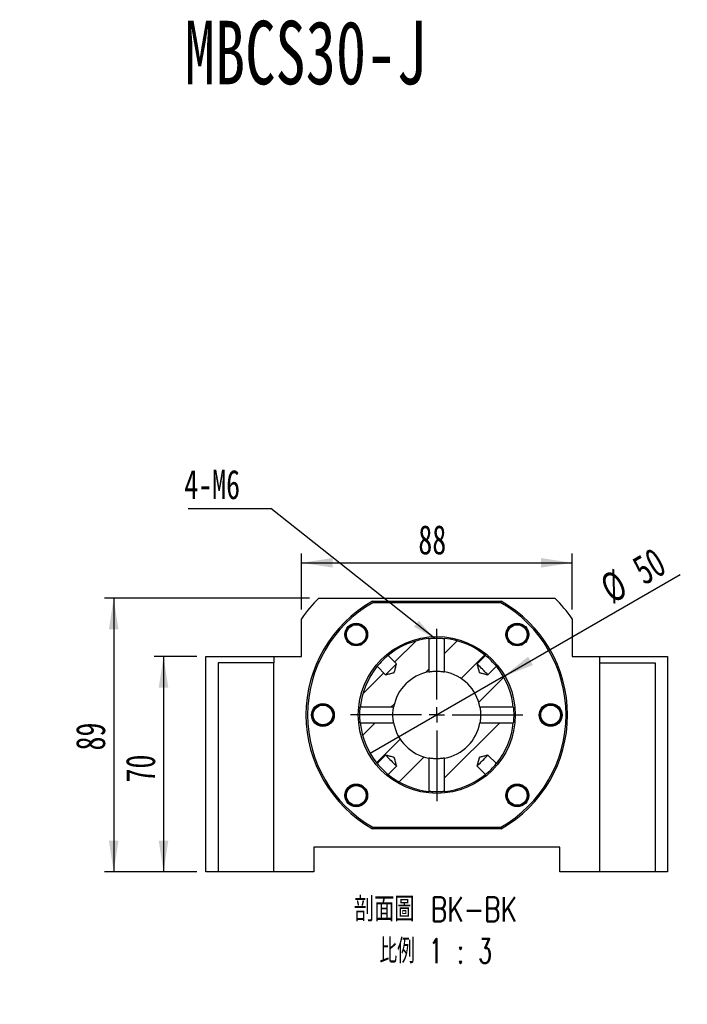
# Model space of a CAD drawing. Header units: millimetres. Extents: x 25 to 288, y 4 to 207.
# Tile 3 of 5: x 107 to 180, y 93 to 200. Entities that reach past the tile are written whole.
import ezdxf

# ---------------------------------------------------------------- set-up
doc = ezdxf.new("R2010")
doc.units = ezdxf.units.MM
doc.layers.add('圖層0', color=7, linetype='Continuous')
doc.styles.add('SLDTEXTSTYLE0', font='TXT', dxfattribs={"width": 0.7})
doc.styles.add('SLDTEXTSTYLE1', font='TXT', dxfattribs={"width": 0.7, "bigfont": 'bigfont'})
doc.styles.add('SLDTEXTSTYLE4', font='TXT', dxfattribs={"width": 0.633333})
doc.styles.add('SLDTEXTSTYLE5', font='TXT', dxfattribs={"width": 0.75, "bigfont": 'bigfont'})
doc.styles.add('SLDTEXTSTYLE6', font='TXT', dxfattribs={"width": 0.65625, "bigfont": 'bigfont'})
doc.dimstyles.new('SLDDIMSTYLE2', dxfattribs={"dimtxt": 0.18, "dimasz": 2.5, "dimexe": 0, "dimexo": 0.0625, "dimgap": 0, "dimtad": 0, "dimtih": 1, "dimtoh": 1, "dimdec": 0, "dimrnd": 1e-09, "dimzin": 0, "dimdsep": 46, "dimtxsty": 'Standard', "dimsah": 1, "dimcen": 0.09, "dimadec": 0, "dimazin": 0, "dimtfac": 2.5, "dimtdec": 0, "dimtofl": 0, "dimtmove": 0, "dimatfit": 3, "dimfxl": 0, "dimfrac": 2, "dimtolj": 1, "dimtzin": 0, "dimarcsym": 0})
doc.dimstyles.new('SLDDIMSTYLE3', dxfattribs={"dimtxt": 3.389974, "dimasz": 2.5, "dimexe": 0, "dimexo": 0.0625, "dimgap": 0.847493, "dimtad": 1, "dimlfac": 3, "dimrnd": 1e-09, "dimzin": 12, "dimdsep": 46, "dimtxsty": 'SLDTEXTSTYLE0', "dimsah": 1, "dimcen": 0.09, "dimadec": 0, "dimazin": 3, "dimtfac": 1, "dimtofl": 0, "dimtmove": 0, "dimatfit": 3, "dimfxl": 0, "dimfrac": 2, "dimtolj": 1, "dimtzin": 12, "dimarcsym": 0})
doc.dimstyles.new('SLDDIMSTYLE4', dxfattribs={"dimtxt": 3.389974, "dimasz": 2.5, "dimexe": 0, "dimexo": 0.0625, "dimgap": 0.847493, "dimtad": 1, "dimlfac": 3, "dimrnd": 1e-09, "dimzin": 12, "dimdsep": 46, "dimtxsty": 'SLDTEXTSTYLE0', "dimblk1": 'NONE', "dimsah": 1, "dimcen": 0, "dimadec": 0, "dimazin": 3, "dimtfac": 1, "dimtmove": 0, "dimatfit": 3, "dimldrblk": 'NONE', "dimfxl": 0, "dimfrac": 2, "dimtolj": 1, "dimtzin": 12, "dimarcsym": 0})

# ---------------------------------------------------------------- blocks, each defined once
blk = doc.blocks.new('SW_SYMBOL_HOLE_DIAM')
at = {"layer": '圖層0', "color": 0}
blk.add_line((300, 0), (700, 1000), dxfattribs=at)
blk.add_circle((500, 500), 350, dxfattribs=at)
blk = doc.blocks.new('SW_SYMBOL_HOLE_SPOT')
at = {"layer": '圖層0', "color": 0}
for p, q in [((0, 875), (0, 75)), ((1600, 75), (1600, 875)), ((0, 75), (1600, 75))]:
    blk.add_line(p, q, dxfattribs=at)
blk = doc.blocks.new('SW_NOTE_1')
at = {"layer": '圖層0', "color": 0}
blk.add_line((21.85, 0), (0, 0), dxfattribs=at)
at = {"layer": '圖層0', "color": 0, "xscale": 0.003964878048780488, "yscale": 0.003964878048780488, "zscale": 0.003964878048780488}
for name, p in [('SW_SYMBOL_HOLE_DIAM', (5.92, 5.65)), ('SW_SYMBOL_HOLE_DIAM', (7.6, 0.41)), ('SW_SYMBOL_HOLE_SPOT', (0.41, 0.41))]:
    blk.add_blockref(name, p, dxfattribs=at)
at = {"layer": '圖層0', "color": 0, "char_height": 3.175, "attachment_point": 1}
for s, insert, style in [('14\\M+18AD1\\M+190FA', (9.94, 9.34), 'SLDTEXTSTYLE1'), ('6 -', (0.41, 9.34), 'SLDTEXTSTYLE4'), ('20', (11.63, 4.11), 'SLDTEXTSTYLE0')]:
    blk.add_mtext(s, dxfattribs=dict(at, insert=insert, style=style))
blk = doc.blocks.new('_D_8')
at = {"layer": '圖層0', "color": 7}
for p, q in [((126.43, 130.5), (121.83, 130.5)), ((122.83, 130.5), (122.83, 107.17)), ((126.43, 107.17), (121.83, 107.17))]:
    blk.add_line(p, q, dxfattribs=at)
for points in [[(122.83, 130.5), (122.31, 127.11), (123.35, 127.11)], [(122.83, 107.17), (123.35, 110.56), (122.31, 110.56)]]:
    blk.add_solid(points, dxfattribs=at)
at = {"layer": '圖層0', "color": 7, "insert": (118.74, 116.85), "char_height": 3.175, "attachment_point": 1, "rotation": 90, "style": 'SLDTEXTSTYLE0'}
blk.add_mtext('70', dxfattribs=at)
blk = doc.blocks.new('_D_9')
at = {"layer": '圖層0', "color": 7}
for q in [(178.8, 139.39), (145.21, 120)]:
    blk.add_line((159.64, 128.33), q, dxfattribs=at)
blk.add_solid([(159.64, 128.33), (162.84, 129.58), (162.32, 130.48)], dxfattribs=at)
at = {"layer": '圖層0', "color": 7, "char_height": 3.175, "attachment_point": 1, "rotation": 30, "style": 'SLDTEXTSTYLE0'}
for s, insert in [('50', (173.31, 140.94)), ('%%c', (169.83, 138.93))]:
    blk.add_mtext(s, dxfattribs=dict(at, insert=insert))
blk = doc.blocks.new('_NONE')
blk = doc.blocks.new('_D_10')
at = {"layer": '圖層0', "color": 7}
for p, q in [((138.64, 136.83), (116.43, 136.83)), ((117.43, 136.83), (117.43, 107.17)), ((126.43, 107.17), (116.43, 107.17))]:
    blk.add_line(p, q, dxfattribs=at)
for points in [[(117.43, 136.83), (116.91, 133.44), (117.95, 133.44)], [(117.43, 107.17), (117.95, 110.56), (116.91, 110.56)]]:
    blk.add_solid(points, dxfattribs=at)
at = {"layer": '圖層0', "color": 7, "insert": (113.33, 120.32), "char_height": 3.175, "attachment_point": 1, "rotation": 90, "style": 'SLDTEXTSTYLE0'}
blk.add_mtext('89', dxfattribs=at)
blk = doc.blocks.new('_D_11')
at = {"layer": '圖層0', "color": 7}
for p, q in [((137.76, 135.6), (137.76, 141.66)), ((167.09, 135.6), (167.09, 141.66)), ((137.76, 140.66), (167.09, 140.66))]:
    blk.add_line(p, q, dxfattribs=at)
for points in [[(137.76, 140.66), (141.15, 140.14), (141.15, 141.18)], [(167.09, 140.66), (163.7, 141.18), (163.7, 140.14)]]:
    blk.add_solid(points, dxfattribs=at)
at = {"layer": '圖層0', "color": 7, "insert": (150.43, 144.75), "char_height": 3.175, "attachment_point": 1, "style": 'SLDTEXTSTYLE0'}
blk.add_mtext('88', dxfattribs=at)
blk = doc.blocks.new('SW_NOTE_2')
at = {"layer": '圖層0', "color": 0, "char_height": 2.6458, "attachment_point": 2}
for s, insert, style in [('\\M+19655\\M+196CA\\M+19AA4 BK-BK', (10.34, 3.41), 'SLDTEXTSTYLE5'), ('\\M+194E4\\M+197E1 1 : 3', (10.36, -1.12), 'SLDTEXTSTYLE6')]:
    blk.add_mtext(s, dxfattribs=dict(at, insert=insert, style=style))
blk = doc.blocks.new('SW_NOTE_3')
at = {"layer": '圖層0', "color": 0}
blk.add_line((-8.96, 0), (0, 0), dxfattribs=at)
at = {"layer": '圖層0', "color": 0, "insert": (-9.39, 4.21), "char_height": 3.175, "attachment_point": 1, "style": 'SLDTEXTSTYLE0'}
blk.add_mtext('4-M6', dxfattribs=at)
blk = doc.blocks.new('SW_CENTERMARKSYMBOL_7')
at = {"layer": '圖層0', "color": 0}
for p, q in [((0, 1.67), (0, 9.33)), ((-1.67, 0), (-9.33, 0)), ((0, 0), (-0.83, 0)), ((0, 0), (0, 0.83)), ((0, 0), (0, -0.83)), ((0, 0), (0.83, 0)), ((1.67, 0), (9.33, 0)), ((0, -1.67), (0, -9.33))]:
    blk.add_line(p, q, dxfattribs=at)

msp = doc.modelspace()

# ---------------------------------------------------------------- hatches: boundary and pattern name
at = {"linetype": 'Continuous', "lineweight": 18}
h = msp.add_hatch(dxfattribs=at)
h.set_pattern_fill('ANSI31', style=0)
edge = h.paths.add_edge_path(flags=0)
edge.add_spline(control_points=[(148.0658, 129.7055), (148.0287, 129.5569), (147.9915, 129.4083), (147.9541, 129.2598), (147.9232, 129.137), (147.8937, 129.0139), (147.8591, 128.8921), (147.8503, 128.8612), (147.8425, 128.8294), (147.8269, 128.8013), (147.823, 128.7943), (147.8183, 128.7876), (147.8126, 128.7819), (147.806, 128.7752), (147.7979, 128.77), (147.7896, 128.7656), (147.7708, 128.7559), (147.7503, 128.7497), (147.7301, 128.7435), (147.6768, 128.7273), (147.6227, 128.7137), (147.5687, 128.6998), (147.419, 128.6612), (147.269, 128.6238), (147.1191, 128.5862), (147.0424, 128.567), (146.9657, 128.5478), (146.889, 128.5287)], knot_values=[0.00317732, 0.00317732, 0.00317732, 0.00317732, 0.00455588, 0.00455588, 0.00455588, 0.00569519, 0.00569519, 0.00569519, 0.00598448, 0.00598448, 0.00598448, 0.00605672, 0.00605672, 0.00605672, 0.00614105, 0.00614105, 0.00614105, 0.00633099, 0.00633099, 0.00633099, 0.00683034, 0.00683034, 0.00683034, 0.00821533, 0.00821533, 0.00821533, 0.00892374, 0.00892374, 0.00892374, 0.00892374], weights=[1, 1, 1, 1, 1, 1, 1, 1, 1, 1, 1, 1, 1, 1, 1, 1, 1, 1, 1, 1, 1, 1, 1, 1, 1, 1, 1, 1], degree=3, periodic=0)
edge.add_line((146.889, 128.5287), (145.9756, 129.442))
edge.add_arc((152.4271, 124.1673), 8.3333, 140.73099, 174.15367)
edge.add_line((144.1372, 125.0162), (147.7536, 125.0162))
edge.add_arc((152.4271, 124.1673), 4.75, 100.294225, 169.705775, ccw=False)
edge.add_line((151.5783, 128.8409), (151.5783, 132.4573))
edge.add_arc((152.4271, 124.1673), 8.3333, 95.84633, 129.26901)
edge.add_line((147.1525, 130.6189), (148.0658, 129.7055))
h = msp.add_hatch(dxfattribs=at)
h.set_pattern_fill('ANSI31', style=0)
edge = h.paths.add_edge_path(flags=0)
edge.add_spline(control_points=[(157.9653, 128.5287), (157.9079, 128.543), (157.8504, 128.5574), (157.7929, 128.5718), (157.6688, 128.6029), (157.5446, 128.6339), (157.4205, 128.6653), (157.3563, 128.6816), (157.292, 128.6979), (157.2278, 128.7148), (157.1943, 128.7236), (157.1609, 128.7325), (157.1277, 128.7424), (157.1095, 128.7479), (157.0913, 128.7536), (157.0739, 128.7612), (157.0641, 128.7656), (157.0543, 128.7708), (157.0461, 128.7778), (157.0378, 128.7849), (157.0312, 128.7941), (157.026, 128.8038), (157.0096, 128.8348), (157.0014, 128.8696), (156.992, 128.9033), (156.9548, 129.0368), (156.9223, 129.1716), (156.8885, 129.306), (156.8551, 129.4392), (156.8218, 129.5723), (156.7885, 129.7055)], knot_values=[0.00166782, 0.00166782, 0.00166782, 0.00166782, 0.00220086, 0.00220086, 0.00220086, 0.00335277, 0.00335277, 0.00335277, 0.00394968, 0.00394968, 0.00394968, 0.00426128, 0.00426128, 0.00426128, 0.00443228, 0.00443228, 0.00443228, 0.00452986, 0.00452986, 0.00452986, 0.00462961, 0.00462961, 0.00462961, 0.00494845, 0.00494845, 0.00494845, 0.00620652, 0.00620652, 0.00620652, 0.00745256, 0.00745256, 0.00745256, 0.00745256], weights=[1, 1, 1, 1, 1, 1, 1, 1, 1, 1, 1, 1, 1, 1, 1, 1, 1, 1, 1, 1, 1, 1, 1, 1, 1, 1, 1, 1, 1, 1, 1], degree=3, periodic=0)
edge.add_line((156.7885, 129.7055), (157.7018, 130.6189))
edge.add_arc((152.4271, 124.1673), 8.3333, 50.73099, 84.15367)
edge.add_line((153.276, 132.4573), (153.276, 128.8409))
edge.add_arc((152.4271, 124.1673), 4.75, 10.294225, 79.705775, ccw=False)
edge.add_line((157.1007, 125.0162), (160.7171, 125.0162))
edge.add_arc((152.4271, 124.1673), 8.3333, 5.84633, 39.26901)
edge.add_line((158.8787, 129.442), (157.9653, 128.5287))
h = msp.add_hatch(dxfattribs=at)
h.set_pattern_fill('ANSI31', style=0)
edge = h.paths.add_edge_path(flags=0)
edge.add_line((148.0658, 118.6292), (147.1525, 117.7158))
edge.add_arc((152.4271, 124.1673), 8.3333, 230.73099, 264.15367)
edge.add_line((151.5783, 115.8773), (151.5783, 119.4938))
edge.add_arc((152.4271, 124.1673), 4.75, 190.294225, 259.705775, ccw=False)
edge.add_line((147.7536, 123.3185), (144.1372, 123.3185))
edge.add_arc((152.4271, 124.1673), 8.3333, 185.84633, 219.26901)
edge.add_line((145.9756, 118.8926), (146.889, 119.806))
edge.add_spline(control_points=[(146.889, 119.806), (147.0221, 119.7727), (147.1553, 119.7394), (147.2884, 119.7059), (147.4229, 119.6722), (147.5576, 119.6396), (147.6911, 119.6024), (147.7249, 119.593), (147.7597, 119.5848), (147.7907, 119.5684), (147.8004, 119.5633), (147.8096, 119.5567), (147.8167, 119.5483), (147.8237, 119.5401), (147.8289, 119.5304), (147.8332, 119.5205), (147.8409, 119.5032), (147.8466, 119.4849), (147.852, 119.4668), (147.862, 119.4336), (147.8709, 119.4001), (147.8797, 119.3667), (147.8966, 119.3025), (147.9129, 119.2382), (147.9291, 119.1739), (147.9605, 119.0498), (147.9916, 118.9257), (148.0227, 118.8015), (148.0371, 118.7441), (148.0515, 118.6866), (148.0658, 118.6292)], knot_values=[0.00375289, 0.00375289, 0.00375289, 0.00375289, 0.00498831, 0.00498831, 0.00498831, 0.00623565, 0.00623565, 0.00623565, 0.00655177, 0.00655177, 0.00655177, 0.00665067, 0.00665067, 0.00665067, 0.00674742, 0.00674742, 0.00674742, 0.00691696, 0.00691696, 0.00691696, 0.0072259, 0.0072259, 0.0072259, 0.00781773, 0.00781773, 0.00781773, 0.00895981, 0.00895981, 0.00895981, 0.00948831, 0.00948831, 0.00948831, 0.00948831], weights=[1, 1, 1, 1, 1, 1, 1, 1, 1, 1, 1, 1, 1, 1, 1, 1, 1, 1, 1, 1, 1, 1, 1, 1, 1, 1, 1, 1, 1, 1, 1], degree=3, periodic=0)
h = msp.add_hatch(dxfattribs=at)
h.set_pattern_fill('ANSI31', style=0)
edge = h.paths.add_edge_path(flags=0)
edge.add_line((157.7018, 117.7158), (156.7885, 118.6292))
edge.add_spline(control_points=[(156.7885, 118.6292), (156.8218, 118.7623), (156.8551, 118.8955), (156.8885, 119.0286), (156.9223, 119.163), (156.9548, 119.2978), (156.992, 119.4313), (157.0014, 119.4651), (157.0096, 119.4999), (157.026, 119.5309), (157.0312, 119.5406), (157.0378, 119.5498), (157.0461, 119.5569), (157.0543, 119.5639), (157.0641, 119.5691), (157.0739, 119.5734), (157.0913, 119.5811), (157.1095, 119.5867), (157.1277, 119.5922), (157.1609, 119.6022), (157.1943, 119.6111), (157.2278, 119.6199), (157.292, 119.6368), (157.3563, 119.653), (157.4205, 119.6693), (157.5446, 119.7007), (157.6688, 119.7318), (157.7929, 119.7629), (157.8504, 119.7773), (157.9079, 119.7916), (157.9653, 119.806)], knot_values=[0.00375289, 0.00375289, 0.00375289, 0.00375289, 0.00498831, 0.00498831, 0.00498831, 0.00623565, 0.00623565, 0.00623565, 0.00655177, 0.00655177, 0.00655177, 0.00665067, 0.00665067, 0.00665067, 0.00674742, 0.00674742, 0.00674742, 0.00691696, 0.00691696, 0.00691696, 0.0072259, 0.0072259, 0.0072259, 0.00781773, 0.00781773, 0.00781773, 0.00895981, 0.00895981, 0.00895981, 0.00948831, 0.00948831, 0.00948831, 0.00948831], weights=[1, 1, 1, 1, 1, 1, 1, 1, 1, 1, 1, 1, 1, 1, 1, 1, 1, 1, 1, 1, 1, 1, 1, 1, 1, 1, 1, 1, 1, 1, 1], degree=3, periodic=0)
edge.add_line((157.9653, 119.806), (158.8787, 118.8926))
edge.add_arc((152.4271, 124.1673), 8.3333, 320.73099, 354.15367)
edge.add_line((160.7171, 123.3185), (157.1007, 123.3185))
edge.add_arc((152.4271, 124.1673), 4.75, 280.294225, 349.705775, ccw=False)
edge.add_line((153.276, 119.4938), (153.276, 115.8773))
edge.add_arc((152.4271, 124.1673), 8.3333, 275.84633, 309.26901)

# ---------------------------------------------------------------- linework, layer by layer
at = {"color": 7, "linetype": 'Continuous', "lineweight": 25}
for p, q in [((139.6383, 136.834), (165.216, 136.834)), ((145.457, 136.5007), (145.5009, 136.334)), ((145.457, 136.5007), (159.3973, 136.5007)), ((159.3533, 136.334), (145.5009, 136.334)), ((159.3533, 136.334), (159.3973, 136.5007)), ((137.7605, 130.5007), (137.7605, 134.6023)), ((167.0938, 134.6023), (167.0938, 130.5007)), ((144.4096, 133.7441), (144.6442, 133.5407)), ((151.5783, 132.4573), (151.5783, 128.8409)), ((153.276, 128.8409), (153.276, 132.4573)), ((160.6346, 131.9067), (160.3633, 132.0579)), ((127.4271, 107.1673), (127.4271, 130.5007)), ((127.4271, 130.5007), (134.7605, 130.5007)), ((134.7605, 130.5007), (134.7605, 129.834)), ((134.7605, 130.5007), (137.7605, 130.5007)), ((148.0658, 129.7055), (147.1525, 130.6189)), ((157.7018, 130.6189), (156.7885, 129.7055)), ((167.0938, 130.5007), (170.0938, 130.5007)), ((170.0938, 130.5007), (177.4271, 130.5007)), ((170.0938, 129.834), (170.0938, 130.5007)), ((177.4271, 130.5007), (177.4271, 107.1673)), ((128.7605, 129.834), (128.7605, 107.1673)), ((134.7605, 129.834), (128.7605, 129.834)), ((134.7605, 107.1673), (134.7605, 129.834)), ((145.9756, 129.442), (146.889, 128.5287)), ((157.9653, 128.5287), (158.8787, 129.442)), ((170.0938, 107.1673), (170.0938, 129.834)), ((170.0938, 129.834), (176.0938, 129.834)), ((176.0938, 129.834), (176.0938, 107.1673)), ((140.6074, 125.1489), (140.8786, 124.9978)), ((147.7536, 125.0162), (144.1372, 125.0162)), ((160.7171, 125.0162), (157.1007, 125.0162)), ((144.1372, 123.3185), (147.7536, 123.3185)), ((157.1007, 123.3185), (160.7171, 123.3185)), ((164.2469, 123.1858), (163.9757, 123.3369)), ((146.889, 119.806), (145.9756, 118.8926)), ((158.8787, 118.8926), (157.9653, 119.806)), ((147.1525, 117.7158), (148.0658, 118.6292)), ((151.5783, 119.4938), (151.5783, 115.8773)), ((153.276, 115.8773), (153.276, 119.4938)), ((156.7885, 118.6292), (157.7018, 117.7158)), ((144.2197, 116.4279), (144.491, 116.2768)), ((160.4447, 114.5905), (160.2101, 114.7939)), ((145.457, 111.834), (145.5009, 112.0007)), ((159.3973, 111.834), (145.457, 111.834)), ((145.5009, 112.0007), (159.3533, 112.0007)), ((159.3533, 112.0007), (159.3973, 111.834)), ((165.7605, 109.834), (139.0938, 109.834)), ((139.0938, 109.834), (139.0938, 107.1673)), ((165.7605, 107.1673), (165.7605, 109.834)), ((128.7605, 107.1673), (127.4271, 107.1673)), ((134.7605, 107.1673), (128.7605, 107.1673)), ((139.0938, 107.1673), (134.7605, 107.1673)), ((170.0938, 107.1673), (165.7605, 107.1673)), ((176.0938, 107.1673), (170.0938, 107.1673)), ((177.4271, 107.1673), (176.0938, 107.1673))]:
    msp.add_line(p, q, dxfattribs=at)
at = {"color": 7, "linetype": 'Continuous', "lineweight": 25, "flags": 128}
for points in [[(148.0658, 129.7055), (148.0573, 129.6969), (148.0176, 129.6573), (147.9491, 129.5888), (147.8552, 129.4949), (147.7411, 129.3808), (147.6129, 129.2526), (147.4774, 129.1171), (147.3419, 128.9816), (147.2137, 128.8534), (147.0996, 128.7393), (147.0057, 128.6454), (146.9371, 128.5768), (146.8975, 128.5372), (146.889, 128.5287)], [(157.9653, 128.5287), (157.9568, 128.5372), (157.9171, 128.5768), (157.8486, 128.6454), (157.7547, 128.7393), (157.6406, 128.8534), (157.5124, 128.9816), (157.3769, 129.1171), (157.2414, 129.2526), (157.1132, 129.3808), (156.9991, 129.4949), (156.9052, 129.5888), (156.8366, 129.6573), (156.797, 129.6969), (156.7885, 129.7055)], [(146.889, 119.806), (146.8975, 119.7975), (146.9371, 119.7578), (147.0057, 119.6893), (147.0996, 119.5954), (147.2137, 119.4813), (147.3419, 119.3531), (147.4774, 119.2176), (147.6129, 119.0821), (147.7411, 118.9539), (147.8552, 118.8398), (147.9491, 118.7459), (148.0176, 118.6773), (148.0573, 118.6377), (148.0658, 118.6292)], [(156.7885, 118.6292), (156.797, 118.6377), (156.8366, 118.6773), (156.9052, 118.7459), (156.9991, 118.8398), (157.1132, 118.9539), (157.2414, 119.0821), (157.3769, 119.2176), (157.5124, 119.3531), (157.6406, 119.4813), (157.7547, 119.5954), (157.8486, 119.6893), (157.9171, 119.7578), (157.9568, 119.7975), (157.9653, 119.806)]]:
    msp.add_lwpolyline(points, dxfattribs=at)
at = {"color": 7, "linetype": 'Continuous', "lineweight": 25}
for centre, radius in [((143.7062, 132.8883), 1.2333), ((143.7062, 132.8883), 1.1333), ((143.7062, 132.8883), 1.0667), ((161.1481, 132.8883), 1.2333), ((161.1481, 132.8883), 1.1333), ((161.1481, 132.8883), 1.0667), ((152.4271, 124.1673), 8.5), ((140.0938, 124.1673), 1.2333), ((140.0938, 124.1673), 1.1333), ((140.0938, 124.1673), 1.0667), ((164.7605, 124.1673), 1.2333), ((164.7605, 124.1673), 1.1333), ((164.7605, 124.1673), 1.0667), ((143.7062, 115.4463), 1.2333), ((143.7062, 115.4463), 1.1333), ((143.7062, 115.4463), 1.0667), ((161.1481, 115.4463), 1.2333), ((161.1481, 115.4463), 1.1333), ((161.1481, 115.4463), 1.0667)]:
    msp.add_circle(centre, radius, dxfattribs=at)
for centre, radius, start, end in [((152.4271, 124.1673), 18, 135.275087, 144.569055), ((152.4271, 124.1673), 18, 35.430945, 44.724913), ((152.4271, 124.1673), 14.1667, 119.472932, 240.527068), ((152.4271, 124.1673), 14, 119.651845, 240.348155), ((152.4271, 124.1673), 14, 299.651845, 60.348155), ((152.4271, 124.1673), 14.1667, 299.472932, 60.527068), ((152.4271, 124.1673), 8.3333, 95.84633, 129.26901), ((152.4271, 124.1673), 8.3333, 50.73099, 84.15367), ((152.4269, 124.1676), 8.3329, 129.260678, 140.705079), ((152.4275, 124.1676), 8.3329, 39.260678, 50.705079), ((152.4271, 124.1673), 8.3333, 140.73099, 174.15367), ((152.4271, 124.1673), 8.3333, 5.84633, 39.26901), ((152.4271, 124.1673), 4.75, 100.294225, 169.705775), ((152.4271, 124.1673), 4.75, 10.294225, 79.705775), ((152.4271, 124.1673), 8.3333, 185.84633, 219.26901), ((152.4271, 124.1673), 4.75, 190.294225, 259.705775), ((152.4271, 124.1673), 4.75, 280.294225, 349.705775), ((152.4271, 124.1673), 8.3333, 320.73099, 354.15367), ((152.4268, 124.167), 8.3329, 219.260678, 230.705079), ((152.4274, 124.167), 8.3329, 309.260678, 320.705079), ((152.4271, 124.1673), 8.3333, 230.73099, 264.15367), ((152.4271, 124.1673), 8.3333, 275.84633, 309.26901)]:
    msp.add_arc(centre, radius, start, end, dxfattribs=at)
for points, knots in [([(144.562, 132.1849), (144.6034, 132.2413), (144.6813, 132.3472), (144.7578, 132.5253), (144.8038, 132.7041), (144.8191, 132.8883), (144.8038, 133.0726), (144.7424, 133.312), (144.6156, 133.5519), (144.4671, 133.6904), (144.4096, 133.7441)], [0, 0, 0, 0, 0.12050848, 0.22645428, 0.33240026, 0.43834608, 0.54429232, 0.65023824, 0.86443843, 1, 1, 1, 1]), ([(161.0529, 134.0232), (161.0252, 134.0233), (160.8674, 134.0243), (160.5993, 133.8957), (160.3221, 133.6755), (160.2127, 133.4831), (160.1666, 133.4019)], [0, 0, 0, 0, 0.07323241, 0.41734331, 0.7542525, 1, 1, 1, 1]), ([(151.5797, 132.4575), (151.5798, 132.4575), (151.5805, 132.4575), (151.6484, 132.4645), (151.8144, 132.4789), (152.0518, 132.4936), (152.3313, 132.5018), (152.6211, 132.5), (152.889, 132.489), (153.1037, 132.4738), (153.2493, 132.4601), (153.2677, 132.4582), (153.2768, 132.4572)], [0, 0, 0, 0, 0.03625279, 0.14303235, 0.25001499, 0.3574869, 0.46497288, 0.57197808, 0.67875803, 0.78591311, 0.89346448, 1, 1, 1, 1]), ([(160.1666, 133.4019), (160.1375, 133.3382), (160.083, 133.2186), (160.0445, 133.0286), (160.036, 132.8442), (160.0588, 132.6607), (160.1114, 132.4834), (160.2205, 132.2617), (160.3936, 132.0528), (160.5673, 131.9475), (160.6346, 131.9067)], [0, 0, 0, 0, 0.12050828, 0.22645443, 0.33240025, 0.43834616, 0.54429228, 0.65023819, 0.86443875, 1, 1, 1, 1]), ([(143.5673, 131.758), (143.5944, 131.7521), (143.7487, 131.7189), (144.0374, 131.79), (144.3538, 131.9488), (144.5002, 132.1149), (144.562, 132.1849)], [0, 0, 0, 0, 0.073232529, 0.417343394, 0.754252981, 1, 1, 1, 1]), ([(146.889, 128.5287), (146.9657, 128.5479), (147.1923, 128.6046), (147.4733, 128.6746), (147.6969, 128.7332), (147.7798, 128.7584), (147.8129, 128.7797), (147.8412, 128.8213), (147.8824, 128.985), (147.9616, 129.2847), (148.029, 129.5566), (148.0658, 129.7055)], [0, 0, 0, 0, 0.12357484, 0.36517182, 0.45227263, 0.48535759, 0.5000161, 0.51261397, 0.56276149, 0.76060571, 1, 1, 1, 1]), ([(156.7885, 129.7055), (156.8214, 129.5721), (156.8874, 129.3039), (156.9683, 129.0054), (157.011, 128.8237), (157.0443, 128.7759), (157.0812, 128.7567), (157.1425, 128.7375), (157.2585, 128.7064), (157.4803, 128.6501), (157.7262, 128.5884), (157.9079, 128.543), (157.9653, 128.5287)], [0, 0, 0, 0, 0.21454377, 0.43115703, 0.48597499, 0.5030823, 0.51994517, 0.54961957, 0.60372905, 0.70738913, 0.90743151, 1, 1, 1, 1]), ([(151.5796, 128.8411), (151.5797, 128.8411), (151.5801, 128.8412), (151.6456, 128.8531), (151.808, 128.8782), (152.0428, 128.9042), (152.3213, 128.9191), (152.6104, 128.9166), (152.8772, 128.8981), (153.0957, 128.8713), (153.2389, 128.8478), (153.2791, 128.8403), (153.2769, 128.8407), (153.2768, 128.8407)], [0, 0, 0, 0, 0.03458093, 0.14012707, 0.24626525, 0.35391969, 0.46167261, 0.56796988, 0.67353218, 0.78016454, 0.88806931, 0.99546197, 1, 1, 1, 1]), ([(141.0754, 123.6538), (141.1044, 123.7174), (141.159, 123.8371), (141.1975, 124.027), (141.206, 124.2114), (141.1832, 124.3949), (141.1305, 124.5722), (141.0215, 124.794), (140.8484, 125.0028), (140.6747, 125.1081), (140.6074, 125.1489)], [0, 0, 0, 0, 0.12050858, 0.22645449, 0.33240041, 0.43834638, 0.5442922, 0.65023826, 0.86443839, 1, 1, 1, 1]), ([(144.1373, 123.3174), (144.1373, 123.3174), (144.1375, 123.3149), (144.1337, 123.3515), (144.1207, 123.4906), (144.1053, 123.7076), (144.0956, 123.9463), (144.0927, 124.1994), (144.0972, 124.4532), (144.1103, 124.7075), (144.1255, 124.8992), (144.136, 125.0047), (144.1365, 125.0102), (144.1368, 125.0124)], [0, 0, 0, 0, 0.00082735, 0.10766529, 0.21449042, 0.32179799, 0.42933372, 0.50001696, 0.60698683, 0.71394393, 0.8212461, 0.92878367, 1, 1, 1, 1]), ([(147.7535, 123.3192), (147.752, 123.3269), (147.7491, 123.3424), (147.7259, 123.4805), (147.6991, 123.6897), (147.6808, 123.9327), (147.675, 124.1923), (147.683, 124.4515), (147.7058, 124.7046), (147.7326, 124.8967), (147.7514, 125.0042), (147.7525, 125.01), (147.7529, 125.0123)], [0, 0, 0, 0, 0.10134375, 0.20702034, 0.31415096, 0.42209422, 0.50003053, 0.60621776, 0.71236536, 0.81955072, 0.92748861, 1, 1, 1, 1]), ([(157.1009, 125.0149), (157.1009, 125.0148), (157.101, 125.0143), (157.1129, 124.9488), (157.138, 124.7865), (157.164, 124.5517), (157.1789, 124.2732), (157.1764, 123.9841), (157.1579, 123.7173), (157.1311, 123.4988), (157.1076, 123.3555), (157.1001, 123.3154), (157.1005, 123.3176), (157.1005, 123.3176)], [0, 0, 0, 0, 0.03458093, 0.14012707, 0.24626525, 0.35391969, 0.46167261, 0.56796988, 0.67353218, 0.78016454, 0.88806931, 0.99546197, 1, 1, 1, 1]), ([(160.7173, 125.0148), (160.7173, 125.0146), (160.7174, 125.014), (160.7243, 124.946), (160.7387, 124.7801), (160.7534, 124.5427), (160.7616, 124.2632), (160.7598, 123.9734), (160.7489, 123.7055), (160.7337, 123.4908), (160.7199, 123.3451), (160.718, 123.3268), (160.7171, 123.3177)], [0, 0, 0, 0, 0.03625279, 0.14303235, 0.25001499, 0.3574869, 0.46497288, 0.57197808, 0.67875803, 0.78591311, 0.89346448, 1, 1, 1, 1]), ([(164.6653, 125.3022), (164.6376, 125.3023), (164.4797, 125.3033), (164.2117, 125.1747), (163.9345, 124.9546), (163.825, 124.7621), (163.7789, 124.6809)], [0, 0, 0, 0, 0.07323244, 0.41734363, 0.7542526, 1, 1, 1, 1]), ([(163.7789, 124.6809), (163.7499, 124.6172), (163.6953, 124.4976), (163.6568, 124.3077), (163.6483, 124.1232), (163.6711, 123.9398), (163.7237, 123.7625), (163.8328, 123.5407), (164.0059, 123.3318), (164.1796, 123.2266), (164.2469, 123.1858)], [0, 0, 0, 0, 0.12050858, 0.22645449, 0.33240041, 0.43834638, 0.5442922, 0.65023826, 0.86443839, 1, 1, 1, 1]), ([(140.189, 123.0325), (140.2167, 123.0323), (140.3746, 123.0313), (140.6426, 123.1599), (140.9198, 123.3801), (141.0292, 123.5726), (141.0754, 123.6538)], [0, 0, 0, 0, 0.07323244, 0.41734363, 0.7542526, 1, 1, 1, 1]), ([(148.0658, 118.6292), (148.0514, 118.6866), (148.006, 118.8682), (147.9443, 119.1142), (147.8881, 119.336), (147.8569, 119.452), (147.8378, 119.5133), (147.8186, 119.5502), (147.7708, 119.5835), (147.5891, 119.6262), (147.2905, 119.707), (147.0224, 119.7731), (146.889, 119.806)], [0, 0, 0, 0, 0.09256849, 0.29261087, 0.39627095, 0.45038043, 0.48005483, 0.4969177, 0.51402501, 0.56884297, 0.78545623, 1, 1, 1, 1]), ([(157.9653, 119.806), (157.9079, 119.7916), (157.7262, 119.7462), (157.4803, 119.6845), (157.2585, 119.6283), (157.1425, 119.5971), (157.0812, 119.578), (157.0443, 119.5588), (157.011, 119.5109), (156.9683, 119.3293), (156.8874, 119.0307), (156.8214, 118.7626), (156.7885, 118.6292)], [0, 0, 0, 0, 0.09256849, 0.29261087, 0.39627095, 0.45038043, 0.48005483, 0.4969177, 0.51402501, 0.56884297, 0.78545623, 1, 1, 1, 1]), ([(153.2747, 119.4936), (153.2746, 119.4935), (153.2742, 119.4935), (153.2087, 119.4815), (153.0463, 119.4564), (152.8115, 119.4305), (152.533, 119.4156), (152.2439, 119.4181), (151.9771, 119.4365), (151.7586, 119.4634), (151.6154, 119.4869), (151.5752, 119.4944), (151.5774, 119.494), (151.5775, 119.4939)], [0, 0, 0, 0, 0.03458093, 0.14012707, 0.24626525, 0.35391969, 0.46167261, 0.56796988, 0.67353218, 0.78016454, 0.88806931, 0.99546197, 1, 1, 1, 1]), ([(144.6877, 114.9328), (144.7168, 114.9964), (144.7713, 115.1161), (144.8098, 115.306), (144.8183, 115.4905), (144.7955, 115.6739), (144.7429, 115.8512), (144.6338, 116.073), (144.4607, 116.2818), (144.287, 116.3871), (144.2197, 116.4279)], [0, 0, 0, 0, 0.12050828, 0.22645443, 0.33240025, 0.43834616, 0.54429228, 0.65023819, 0.86443875, 1, 1, 1, 1]), ([(161.287, 116.5767), (161.2599, 116.5825), (161.1056, 116.6157), (160.8169, 116.5447), (160.5005, 116.3858), (160.3541, 116.2198), (160.2923, 116.1498)], [0, 0, 0, 0, 0.073232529, 0.417343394, 0.754252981, 1, 1, 1, 1]), ([(153.2771, 115.8775), (153.2771, 115.8775), (153.2795, 115.8777), (153.243, 115.8739), (153.1038, 115.8609), (152.8869, 115.8454), (152.6482, 115.8358), (152.3951, 115.8329), (152.1413, 115.8374), (151.887, 115.8505), (151.6953, 115.8657), (151.5898, 115.8761), (151.5843, 115.8767), (151.5821, 115.877)], [0, 0, 0, 0, 0.00082735, 0.10766529, 0.21449042, 0.32179799, 0.42933372, 0.50001696, 0.60698683, 0.71394393, 0.8212461, 0.92878367, 1, 1, 1, 1]), ([(160.2923, 116.1498), (160.2509, 116.0934), (160.173, 115.9874), (160.0965, 115.8094), (160.0505, 115.6306), (160.0352, 115.4463), (160.0505, 115.262), (160.1119, 115.0226), (160.2387, 114.7828), (160.3872, 114.6442), (160.4447, 114.5905)], [0, 0, 0, 0, 0.12050848, 0.22645428, 0.33240026, 0.43834608, 0.54429232, 0.65023824, 0.86443843, 1, 1, 1, 1]), ([(143.8014, 114.3115), (143.8291, 114.3113), (143.9869, 114.3104), (144.255, 114.4389), (144.5322, 114.6591), (144.6416, 114.8516), (144.6877, 114.9328)], [0, 0, 0, 0, 0.07323241, 0.41734331, 0.7542525, 1, 1, 1, 1])]:
    msp.add_open_spline(points, degree=3, knots=knots, dxfattribs=at)

# ---------------------------------------------------------------- block references
at = {"layer": '圖層0', "color": 7}
for name, p in [('SW_NOTE_3', (134.465, 146.5339)), ('SW_CENTERMARKSYMBOL_7', (152.4271, 124.1673)), ('SW_NOTE_1', (80.1266, 94.1369))]:
    msp.add_blockref(name, p, dxfattribs=at)
at = {"layer": '圖層0'}
msp.add_blockref('SW_NOTE_2', (141.9565, 101.0246), dxfattribs=at)

# ---------------------------------------------------------------- texts
at = {"layer": '圖層0', "color": 7, "insert": (125.1199, 199.4116), "char_height": 6.87917, "attachment_point": 1, "style": 'SLDTEXTSTYLE0'}
msp.add_mtext('MBCS30-J', dxfattribs=at)

# ---------------------------------------------------------------- dimensions: what is measured, and where the dimension line sits
at = {"layer": '圖層0', "color": 7}
dim = msp.add_linear_dim(base=(167.0938, 140.6588), p1=(137.7605, 134.6023), p2=(167.0938, 134.6023), dimstyle='SLDDIMSTYLE3', dxfattribs=at)
dim.commit()
dim.dimension.update_dxf_attribs({"geometry": '_D_11', "text_midpoint": (152.4186, 140.6588), "dimtype": 160})
dim = msp.add_diameter_dim_2p(p1=(145.2103, 120.0007), p2=(159.644, 128.334), dimstyle='SLDDIMSTYLE4', dxfattribs=at)
dim.commit()
dim.dimension.update_dxf_attribs({"geometry": '_D_9', "text_midpoint": (175.4392, 137.4534), "dimtype": 163})
for base, p1, picture, middle in [((117.4271, 107.1673), (139.6383, 136.834), '_D_10', (117.4271, 122.311)), ((122.8333, 107.1673), (127.4271, 130.5007), '_D_8', (122.8333, 118.834))]:
    dim = msp.add_linear_dim(base=base, p1=p1, p2=(127.4271, 107.1673), angle=90, dimstyle='SLDDIMSTYLE3', dxfattribs=at)
    dim.commit()
    dim.dimension.update_dxf_attribs({"geometry": picture, "text_midpoint": middle, "dimtype": 160})

# ---------------------------------------------------------------- leaders
msp.add_leader([(152.172, 132.4968), (134.465, 146.5339)], dimstyle='SLDDIMSTYLE2', dxfattribs=at)

doc.saveas('drawing.dxf')
